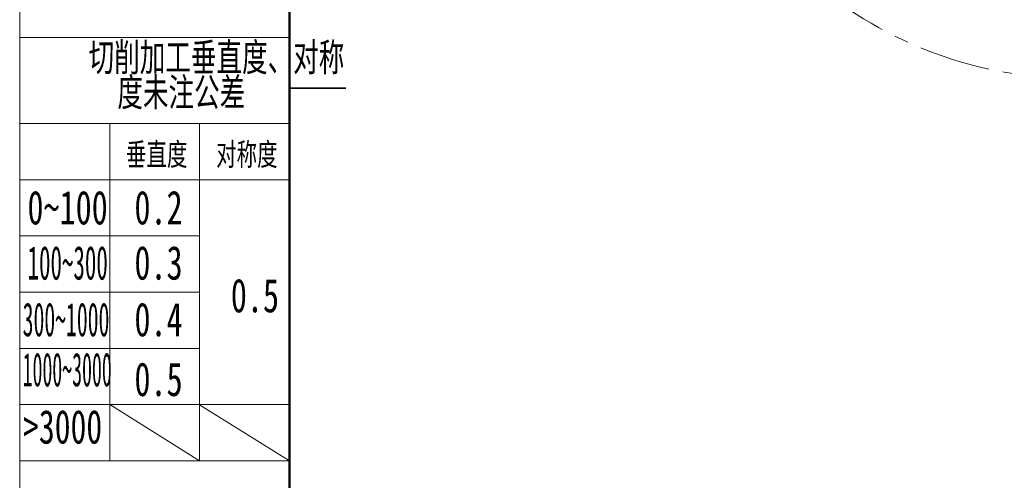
# Model space of a CAD drawing. Header units: millimetres. Extents: x 0 to 840, y 0 to 594.
# Tile 2 of 28: x 0 to 175, y 229 to 311. Entities that reach past the tile are written whole.
import ezdxf

# ---------------------------------------------------------------- set-up
doc = ezdxf.new("R2010")
doc.units = ezdxf.units.MM
doc.linetypes.add('CENTERX2', pattern=[20.32, 12.7, -2.54, 2.54, -2.54])
doc.layers.get('0').update_dxf_attribs({"lineweight": 18})
doc.layers.add('中心线层', color=6, linetype='CENTERX2', lineweight=25)
doc.layers.add('标注层', color=150, linetype='Continuous', lineweight=18)
doc.styles.add('SLDTEXTSTYLE0', font='txt', dxfattribs={"width": 0.7})
doc.styles.add('SLDTEXTSTYLE1', font='txt', dxfattribs={"width": 0.7})
doc.styles.add('SLDTEXTSTYLE13', font='txt', dxfattribs={"width": 0.499682})
doc.styles.add('SLDTEXTSTYLE14', font='txt', dxfattribs={"width": 0.472346})
doc.styles.add('SLDTEXTSTYLE15', font='txt', dxfattribs={"width": 0.431677})
doc.styles.add('SLDTEXTSTYLE16', font='txt', dxfattribs={"width": 0.689585})

# ---------------------------------------------------------------- blocks, each defined once
blk = doc.blocks.new('SW_NOTE_19')
at = {"layer": '标注层', "color": 0, "char_height": 2.5, "attachment_point": 2, "style": 'SLDTEXTSTYLE0'}
for s, insert, width in [('切削加工垂直度、对称', (17.188, 3.223), 49.6257), ('度未注公差', (14.059, 0.112), 24.57821)]:
    blk.add_mtext(s, dxfattribs=dict(at, insert=insert, width=width))
blk = doc.blocks.new('SW_CENTERMARKSYMBOL_3')
at = {"layer": '中心线层', "color": 0}
for p, q in [((0, 0.1), (0, 71.65)), ((-0.1, 0), (-71.65, 0)), ((0, 0), (-0.05, 0)), ((0, 0), (0, 0.05)), ((0, 0), (0, -0.05)), ((0, 0), (0.05, 0)), ((0.1, 0), (71.65, 0)), ((0, -0.1), (0, -71.65))]:
    blk.add_line(p, q, dxfattribs=at)

msp = doc.modelspace()

# ---------------------------------------------------------------- linework, layer by layer
at = {"color": 7, "linetype": 'Continuous', "lineweight": 18}
msp.add_line((0, 594.4), (0, 0.4), dxfattribs=at)
at = {"color": 1, "linetype": 'Continuous', "lineweight": 18}
for p, q in [((0, 581.58), (0, 0.4)), ((0, 307.62), (47.99, 307.62)), ((0, 292.29), (16, 292.29)), ((16, 292.29), (16, 232.27)), ((31.99, 292.29), (16, 292.29)), ((31.99, 292.29), (31.99, 232.27)), ((31.99, 292.29), (47.99, 292.29)), ((0, 282.29), (47.99, 282.29)), ((-0.01, 272.29), (31.99, 272.29)), ((-0.01, 262.28), (31.99, 262.28)), ((-0.01, 252.28), (31.99, 252.28)), ((0, 242.28), (47.99, 242.28)), ((16, 242.28), (31.99, 232.27)), ((31.99, 242.26), (47.99, 232.27)), ((0, 232.27), (47.99, 232.27)), ((47.99, 232.27), (47.94, 232.45))]:
    msp.add_line(p, q, dxfattribs=at)
at = {"color": 7, "linetype": 'Continuous', "lineweight": 50}
msp.add_line((47.99, 11.58), (47.99, 581.58), dxfattribs=at)
at = {"color": 7, "linetype": 'Continuous', "lineweight": 35}
msp.add_line((57.99, 298.58), (47.99, 298.58), dxfattribs=at)
at = {"color": 1, "linetype": 'CENTERX2', "lineweight": 18}
msp.add_line((0, 292.29), (47.99, 292.29), dxfattribs=at)
at = {"color": 7, "linetype": 'CENTERX2', "lineweight": 18}
msp.add_arc((187.56, 371.96), 71.6, 20, 340, dxfattribs=at)

# ---------------------------------------------------------------- block references
at = {"layer": '中心线层'}
msp.add_blockref('SW_CENTERMARKSYMBOL_3', (187.56, 371.96), dxfattribs=at)
at = {"layer": '标注层', "color": 1, "xscale": 2, "yscale": 2, "zscale": 2}
msp.add_blockref('SW_NOTE_19', (0.62, 300.14), dxfattribs=at)

# ---------------------------------------------------------------- texts
at = {"layer": '标注层', "color": 1, "attachment_point": 1}
for s, insert, char_height, width, style in [('垂直度', (18.9, 288.81), 4, 23.2134, 'SLDTEXTSTYLE0'), ('对称度', (34.94, 288.81), 4, 23.276, 'SLDTEXTSTYLE0'), ('0~100', (1.37, 280.34), 6, 28.8603, 'SLDTEXTSTYLE1'), ('0.2', (20.4, 280.34), 6, 16.7061, 'SLDTEXTSTYLE1'), ('100~300', (1.39, 270.51), 6, 28.6075, 'SLDTEXTSTYLE13'), ('0.3', (20.4, 270.51), 6, 16.7061, 'SLDTEXTSTYLE1'), ('0.5', (37.55, 264.69), 6, 16.7061, 'SLDTEXTSTYLE1'), ('300~1000', (0.52, 260.43), 6, 31.539, 'SLDTEXTSTYLE14'), ('0.4', (20.4, 260.43), 6, 17.0346, 'SLDTEXTSTYLE1'), ('1000~3000', (0.51, 251.52), 6, 32.1226, 'SLDTEXTSTYLE15'), ('0.5', (20.4, 249.8), 6, 16.7061, 'SLDTEXTSTYLE1'), ('>3000', (0.59, 241.33), 6, 28.1998, 'SLDTEXTSTYLE16')]:
    msp.add_mtext(s, dxfattribs=dict(at, insert=insert, char_height=char_height, width=width, style=style))

doc.saveas('drawing.dxf')
